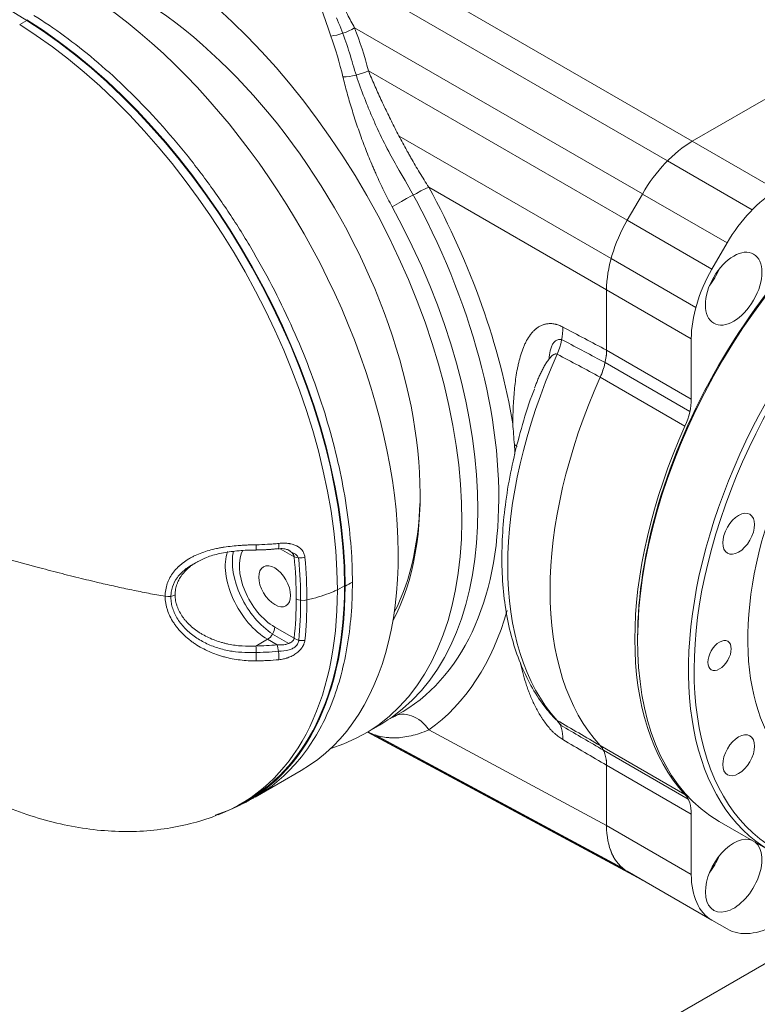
# Model space of a CAD drawing. Header units: millimetres. Extents: x 809 to 6054, y -5716 to -1261.
# Tile 87 of 94: x 5977 to 5989, y -5371 to -5356. Entities that reach past the tile are written whole.
import ezdxf

# ---------------------------------------------------------------- set-up
doc = ezdxf.new("R2010")
doc.units = ezdxf.units.MM
doc.header["$LTSCALE"] = 0.3175
doc.layers.add('1轮廓实线层', color=7, linetype='Continuous', lineweight=18)

# ---------------------------------------------------------------- blocks, each defined once
blk = doc.blocks.new('MR07S-930-Z')
at = {"layer": '1轮廓实线层'}
for p, q in [((7728.378, -5741.982), (7765.52, -5763.426)), ((7763.04, -5765.376), (7728.424, -5745.39)), ((7765.518, -5763.427), (7792.894, -5747.621)), ((7765.52, -5763.426), (7792.893, -5747.622)), ((7698.867, -5751.326), (7698.16, -5751.735)), ((7760.521, -5768.702), (7731.7, -5752.062)), ((7733.087, -5756.367), (7759.003, -5771.329)), ((7757.381, -5775.176), (7736.165, -5762.927)), ((7765.518, -5763.427), (7774.003, -5768.326)), ((7763.038, -5765.377), (7771.523, -5770.276)), ((7756.932, -5778.299), (7739.13, -5768.021)), ((7759.003, -5771.329), (7760.518, -5768.705)), ((7769.003, -5773.604), (7760.518, -5768.705)), ((7759.003, -5771.329), (7767.489, -5776.228)), ((7769.003, -5773.604), (7767.489, -5776.228)), ((7765.867, -5780.074), (7757.381, -5775.175)), ((7756.932, -5784.342), (7756.932, -5778.298)), ((7765.417, -5783.197), (7756.932, -5778.298)), ((7756.932, -5784.341), (7756.932, -5778.299)), ((7765.417, -5789.241), (7765.417, -5783.197)), ((7756.932, -5784.342), (7765.417, -5789.241)), ((7756.787, -5785.583), (7765.272, -5790.482)), ((7764.782, -5791.943), (7756.297, -5787.044)), ((7721.839, -5804.356), (7721.839, -5804.356)), ((7725.65, -5805.034), (7724.251, -5804.227)), ((7730.683, -5807.94), (7729.976, -5808.348)), ((7723.491, -5812.769), (7725.119, -5813.709)), ((7723.698, -5812.072), (7725.65, -5813.199)), ((7721.824, -5813.971), (7722.991, -5813.297)), ((7723.952, -5813.852), (7722.991, -5813.297)), ((7760.043, -5813.128), (7760.043, -5813.455)), ((7732.702, -5822.763), (7734.266, -5821.861)), ((7732.984, -5822.601), (7760.52, -5837.408)), ((7732.986, -5822.6), (7760.475, -5837.382)), ((7759.002, -5836.529), (7733.09, -5822.596)), ((7739.131, -5822.38), (7756.932, -5831.953)), ((7733.767, -5822.877), (7758.508, -5836.181)), ((7756.297, -5823.943), (7764.782, -5828.842)), ((7765.099, -5829.301), (7756.614, -5824.402)), ((7721.741, -5829.092), (7726.339, -5826.438)), ((7756.932, -5831.955), (7756.932, -5825.911)), ((7765.417, -5830.81), (7756.932, -5825.911)), ((7756.932, -5831.953), (7756.932, -5825.912)), ((7720.267, -5829.808), (7720.974, -5829.4)), ((7765.417, -5836.854), (7765.417, -5830.81)), ((7768.224, -5831.537), (7773.315, -5834.476)), ((7768.224, -5831.537), (7768.225, -5831.537)), ((7756.932, -5831.955), (7765.417, -5836.854)), ((7758.995, -5836.528), (7767.48, -5841.427)), ((7759.002, -5836.529), (7760.519, -5837.406)), ((7767.489, -5841.431), (7759.003, -5836.532)), ((7767.489, -5841.431), (7769.003, -5842.306))]:
    blk.add_line(p, q, dxfattribs=at)
for centre, major_axis, ratio, start_param, end_param in [((7366.609, -15100.341), (-5847.271, 10127.771), 0.57735, 5.457597, 5.474954), ((7709.202, -5782.06), (23.5, -40.703), 0.57735, 6.147429, 9.241616), ((7702.839, -5785.735), (-23.5, 40.703), 0.57735, 3.141599, 5.457597), ((7709.202, -5782.06), (-20.55, 35.594), 0.57735, 3.490604, 5.497787), ((7696.828, -5789.21), (23.439, -40.597), 0.57735, 0.785395, 2.316004), ((7697.535, -5788.802), (-23.439, 40.597), 0.57735, 3.926987, 5.457596), ((7697.535, -5788.796), (-23.485, 40.678), 0.57735, 3.926987, 5.457597), ((7685.391, -5795.808), (34.151, 57.054), 0.587064, 5.781225, 5.883697), ((7730.253, -5751.226), (2.798, 1.083), 0.463109, 4.200223, 5.069143), ((7683.836, -5798.377), (36.331, 60.695), 0.587064, 5.761846, 5.853988), ((7682.389, -5797.541), (36.772, 57.973), 0.56862, 5.776822, 5.868964), ((7731.64, -5755.531), (2.901, 0.762), 0.42692, 4.212431, 5.119178), ((7787.974, -5797.329), (-19.75, -34.208), 0.57735, 3.298701, 6.283185), ((7793.348, -5800.431), (-19.55, -33.862), 0.57735, 2.486304, 6.283185), ((7765.518, -5771.592), (-5, -8.66), 0.57735, 3.926991, 4.712389), ((7787.691, -5797.165), (19.55, 33.862), 0.57735, 0.785426, 2.356223), ((7712.326, -5780.257), (24.125, -40.34), 0.587337, 6.262763, 7.847888), ((7737.046, -5769.267), (2.632, 1.439), 0.05313, 0.628793, 2.186567), ((7712.289, -5780.236), (25.665, -42.915), 0.587337, 0.977893, 1.504871), ((7793.065, -5800.268), (-19.75, -34.208), 0.57735, 3.927019, 6.283185), ((7774.003, -5776.491), (5, 8.66), 0.57735, 0.785398, 1.570796), ((7710.205, -5781.482), (24.166, -40.316), 0.587968, 0.047271, 1.504273), ((7764.003, -5774.216), (-5, -8.66), 0.57735, 4.712389, 5.497787), ((7764.004, -5774.219), (5, 8.66), 0.577526, 1.570644, 2.356042), ((7793.348, -5800.431), (15.75, 27.28), 0.57735, 0.785427, 3.141621), ((7772.489, -5779.114), (5, 8.66), 0.57735, 1.570796, 2.356194), ((7765.771, -5775.937), (2, 3.464), 0.57735, 4.476377, 4.948499), ((7749.079, -5784.101), (-2.338, -4.42), 0.581577, 1.729851, 2.334908), ((9259.514, -6642.852), (1832.251, -1021.84), 0.015114, 2.540715, 2.544904), ((9050.125, -6526.057), (1622.742, -904.954), 0.01512, 2.501507, 2.505769), ((7774.963, -5789.817), (19.75, 34.208), 0.57735, 1.751358, 2.961031), ((9253.817, -6643.655), (1826.462, -1022.531), 0.013421, 2.539511, 2.543643), ((7753.397, -5786.383), (2.5, 4.33), 0.57735, 4.888795, 5.497787), ((7779.206, -5792.266), (-19.75, -34.208), 0.57735, 4.888795, 6.10678), ((7779.206, -5792.266), (19.75, 34.208), 0.57735, 1.747232, 2.965157), ((7761.882, -5791.282), (-2.5, -4.33), 0.57735, 1.747202, 2.356194), ((7787.691, -5797.165), (-19.75, -34.208), 0.57735, 4.888795, 6.10678), ((7744.043, -5795.771), (5, 0), 0.57735, 0.661187, 0.751427), ((7709.627, -5781.815), (20.25, -35.074), 0.57735, 0.357062, 0.777937), ((7721.824, -5803.356), (-0.015, 1), 0.020954, 3.134208, 4.217008), ((7723.952, -5803.237), (-0.101, 0.995), 0.141196, 3.134153, 4.221153), ((7722.991, -5808.398), (-3, 5.196), 0.57735, 0.462501, 2.356194), ((7723.698, -5807.99), (3, -5.196), 0.57735, 3.696072, 5.449534), ((7723.698, -5807.99), (2.5, -4.33), 0.57735, 3.473669, 5.497787), ((7694, -5790.843), (22.519, -39.005), 0.57735, 0.785395, 0.896643), ((7726.357, -5804.626), (0.996, 0.091), 0.509687, 3.877225, 5.038743), ((7694, -5790.843), (22.838, -39.556), 0.57735, 0.788345, 0.895187), ((7694.425, -5790.598), (-22.978, 39.799), 0.57735, 3.926987, 4.038236), ((7697.535, -5788.802), (-23.439, 40.597), 0.57735, 3.141601, 3.926994), ((7713.017, -5808.441), (-1, 0), 0.577343, 1.279314, 2.356178), ((7697.535, -5788.797), (-23.485, 40.678), 0.57735, 3.009466, 3.926994), ((7696.828, -5789.211), (23.439, -40.597), 0.57735, 6.191859, 7.068587), ((7694, -5790.844), (22.519, -39.005), 0.57735, 0.67416, 0.785402), ((7726.554, -5808.822), (-1, 0), 0.577352, 0.7854, 1.946917), ((7694, -5790.844), (22.838, -39.556), 0.57735, 0.677568, 0.788352), ((7694.425, -5790.598), (-22.978, 39.799), 0.57735, 3.815753, 3.926994), ((7712.289, -5780.236), (25.665, -42.915), 0.587337, 0.047869, 0.507676), ((7722.991, -5812.48), (0.5, 0.866), 0.57735, 3.926991, 5.497787), ((7723.952, -5814.668), (-0.101, 0.995), 0.141197, 3.958324, 5.660532), ((7726.357, -5812.791), (-0.995, 0.102), 0.637873, 0.84756, 2.009077), ((7721.824, -5814.787), (-0.015, 1), 0.020951, 3.976506, 5.66755), ((7737.047, -5823.626), (1.744, -2.441), 0.808411, 1.504843, 3.062616), ((7749.079, -5825.422), (2.529, 4.314), 0.552434, 5.501302, 6.106358), ((9251.148, -6642.293), (1823.74, -1021.116), 0.013424, 3.754988, 3.759124), ((7683.856, -5794.902), (50.871, -28.362), 0.014981, 6.032954, 6.037025), ((9057.775, -6530.362), (1630.586, -909.36), 0.015107, 3.792853, 3.796938), ((9266.732, -6646.827), (1839.608, -1025.902), 0.015102, 3.754016, 3.758195), ((7753.397, -5827.952), (2.5, 4.33), 0.57735, 5.497787, 6.10678), ((7761.882, -5832.851), (-2.5, -4.33), 0.57735, 2.356194, 2.965187), ((7764.004, -5827.867), (5.002, 8.663), 0.577174, 2.356347, 3.14144), ((7764.003, -5827.872), (-5, -8.66), 0.57735, 5.497787, 6.283185), ((7769.66, -5836.97), (2, 3.464), 0.57735, 0.080405, 2.356195), ((7769.66, -5836.97), (2, 3.464), 0.57735, 2.356195, 6.202682), ((7765.771, -5834.724), (2, 3.464), 0.57735, 4.476377, 4.948499), ((7772.489, -5832.771), (5, 8.66), 0.57735, 2.356194, 3.141593), ((7774.003, -5833.646), (5, 8.66), 0.57735, 3.141593, 3.926991)]:
    blk.add_ellipse(centre, major_axis=major_axis, ratio=ratio, start_param=start_param, end_param=end_param, dxfattribs=at)
for centre, major_axis in [((7769.66, -5778.182), (2, 3.464)), ((7770.157, -5802.729), (1.125, 1.949)), ((7723.698, -5807.99), (1.125, -1.949)), ((7768.246, -5814.924), (-0.825, -1.429)), ((7770.157, -5824.913), (1.125, 1.949))]:
    blk.add_ellipse(centre, major_axis=major_axis, ratio=0.57735, dxfattribs=at)
for points, knots in [([(7729.319, -5752.886), (7729.129, -5752.362), (7728.947, -5751.844), (7728.596, -5750.822), (7728.428, -5750.316), (7728.108, -5749.318), (7727.956, -5748.824), (7727.743, -5748.092), (7727.675, -5747.849), (7727.544, -5747.366), (7727.481, -5747.126), (7727.363, -5746.648), (7727.308, -5746.41), (7727.206, -5745.937), (7727.16, -5745.701), (7727.109, -5745.408), (7727.099, -5745.349), (7727.08, -5745.232), (7727.054, -5745.057), (7727.031, -5744.884), (7727.004, -5744.653), (7726.993, -5744.539), (7726.976, -5744.311), (7726.97, -5744.197), (7726.963, -5743.972), (7726.963, -5743.86), (7726.969, -5743.637), (7726.976, -5743.526), (7726.998, -5743.306), (7727.014, -5743.197), (7727.041, -5743.061), (7727.046, -5743.034), (7727.059, -5742.98), (7727.065, -5742.953), (7727.086, -5742.873), (7727.101, -5742.82), (7727.153, -5742.663), (7727.194, -5742.56), (7727.294, -5742.362), (7727.353, -5742.265), (7727.441, -5742.15), (7727.46, -5742.127), (7727.497, -5742.082), (7727.556, -5742.016), (7727.62, -5741.954), (7727.757, -5741.834), (7727.859, -5741.76), (7727.973, -5741.695)], [0, 0, 0, 0, 0.125, 0.125, 0.25, 0.25, 0.375, 0.375, 0.4375, 0.4375, 0.5, 0.5, 0.5625, 0.5625, 0.625, 0.625, 0.640625, 0.640625, 0.65625, 0.6875, 0.6875, 0.71875, 0.71875, 0.75, 0.75, 0.78125, 0.78125, 0.8125, 0.8125, 0.84375, 0.84375, 0.851562, 0.851562, 0.859375, 0.859375, 0.875, 0.875, 0.90625, 0.90625, 0.9375, 0.9375, 0.945312, 0.945312, 0.953125, 0.96875, 0.96875, 1, 1, 1, 1]), ([(7728.378, -5741.982), (7728.27, -5742.044), (7728.181, -5742.117), (7728.09, -5742.219), (7728.073, -5742.241), (7728.041, -5742.284), (7728.026, -5742.306), (7727.998, -5742.351), (7727.985, -5742.374), (7727.961, -5742.42), (7727.95, -5742.443), (7727.92, -5742.513), (7727.903, -5742.561), (7727.875, -5742.657), (7727.864, -5742.706), (7727.839, -5742.853), (7727.831, -5742.954), (7727.829, -5743.158), (7727.835, -5743.26), (7727.856, -5743.464), (7727.871, -5743.566), (7727.909, -5743.771), (7727.931, -5743.873), (7727.981, -5744.079), (7728.009, -5744.182), (7728.069, -5744.388), (7728.101, -5744.491), (7728.169, -5744.699), (7728.205, -5744.802), (7728.279, -5745.011), (7728.318, -5745.115), (7728.398, -5745.325), (7728.439, -5745.429), (7728.566, -5745.744), (7728.655, -5745.954), (7728.838, -5746.376), (7728.933, -5746.587), (7729.128, -5747.011), (7729.227, -5747.224), (7729.431, -5747.651), (7729.535, -5747.865), (7729.852, -5748.511), (7730.07, -5748.945), (7730.517, -5749.821), (7730.747, -5750.263), (7731.216, -5751.156), (7731.456, -5751.607), (7731.7, -5752.062)], [0, 0, 0, 0, 0.03125, 0.03125, 0.039063, 0.039063, 0.046875, 0.046875, 0.054688, 0.054688, 0.0625, 0.0625, 0.078125, 0.078125, 0.09375, 0.09375, 0.125, 0.125, 0.15625, 0.15625, 0.1875, 0.1875, 0.21875, 0.21875, 0.25, 0.25, 0.28125, 0.28125, 0.3125, 0.3125, 0.34375, 0.34375, 0.375, 0.375, 0.4375, 0.4375, 0.5, 0.5, 0.5625, 0.5625, 0.625, 0.625, 0.75, 0.75, 0.875, 0.875, 1, 1, 1, 1]), ([(7731.428, -5805.485), (7731.373, -5804.274), (7731.271, -5803.039), (7730.974, -5800.531), (7730.778, -5799.258), (7730.295, -5796.684), (7730.008, -5795.384), (7729.344, -5792.767), (7728.967, -5791.451), (7728.128, -5788.813), (7727.665, -5787.491), (7726.657, -5784.855), (7726.112, -5783.54), (7724.945, -5780.927), (7724.322, -5779.629), (7723.005, -5777.062), (7722.31, -5775.793), (7720.854, -5773.294), (7720.093, -5772.065), (7718.511, -5769.655), (7717.69, -5768.475), (7715.995, -5766.175), (7715.122, -5765.055), (7713.329, -5762.884), (7712.409, -5761.833), (7710.533, -5759.81), (7709.576, -5758.838), (7707.633, -5756.98), (7706.647, -5756.094), (7704.654, -5754.417), (7703.646, -5753.625), (7701.619, -5752.143), (7700.599, -5751.452), (7699.578, -5750.815)], [0, 0, 0, 0, 0.0625, 0.0625, 0.125, 0.125, 0.1875, 0.1875, 0.25, 0.25, 0.3125, 0.3125, 0.375, 0.375, 0.4375, 0.4375, 0.5, 0.5, 0.5625, 0.5625, 0.625, 0.625, 0.6875, 0.6875, 0.75, 0.75, 0.8125, 0.8125, 0.875, 0.875, 0.9375, 0.9375, 1, 1, 1, 1]), ([(7731.445, -5755.439), (7731.447, -5755.447), (7731.449, -5755.454), (7731.664, -5756.196), (7731.902, -5756.933), (7732.424, -5758.417), (7732.708, -5759.164), (7733.166, -5760.293), (7733.324, -5760.67), (7733.653, -5761.428), (7733.823, -5761.81), (7734.35, -5762.95), (7734.72, -5763.703), (7735.446, -5765.083), (7735.796, -5765.712), (7736.166, -5766.333)], [0, 0, 0, 0, 0.002192, 0.002192, 0.207807, 0.207807, 0.413422, 0.413422, 0.51623, 0.51623, 0.619038, 0.619038, 0.824653, 0.824653, 1, 1, 1, 1]), ([(7733.087, -5756.367), (7733.28, -5756.84), (7733.481, -5757.315), (7733.897, -5758.267), (7734.112, -5758.745), (7734.557, -5759.705), (7734.786, -5760.187), (7735.257, -5761.154), (7735.5, -5761.64), (7736, -5762.616), (7736.257, -5763.106), (7736.656, -5763.845), (7736.791, -5764.092), (7736.996, -5764.463), (7737.065, -5764.587), (7737.204, -5764.834), (7737.274, -5764.958), (7737.626, -5765.575), (7737.914, -5766.068), (7738.509, -5767.048), (7738.814, -5767.536), (7739.13, -5768.021)], [0, 0, 0, 0, 0.125, 0.125, 0.25, 0.25, 0.375, 0.375, 0.5, 0.5, 0.625, 0.625, 0.6875, 0.6875, 0.71875, 0.71875, 0.75, 0.75, 0.875, 0.875, 1, 1, 1, 1]), ([(7735.463, -5769.984), (7735.172, -5769.452), (7734.894, -5768.915), (7734.36, -5767.831), (7734.105, -5767.284), (7733.798, -5766.596), (7733.707, -5766.39), (7733.617, -5766.182), (7733.557, -5766.044), (7733.528, -5765.975), (7733.38, -5765.629), (7733.265, -5765.353), (7732.929, -5764.527), (7732.716, -5763.979), (7732.31, -5762.887), (7732.117, -5762.343), (7731.75, -5761.26), (7731.575, -5760.721), (7731.245, -5759.647), (7731.089, -5759.112), (7730.797, -5758.045), (7730.66, -5757.514), (7730.535, -5756.984)], [0, 0, 0, 0, 0.125, 0.125, 0.25, 0.25, 0.28125, 0.296875, 0.296875, 0.3125, 0.3125, 0.375, 0.375, 0.5, 0.5, 0.625, 0.625, 0.75, 0.75, 0.875, 0.875, 1, 1, 1, 1]), ([(7747.533, -5791.714), (7747.545, -5791.102), (7747.564, -5790.494), (7747.609, -5789.594), (7747.628, -5789.296), (7747.671, -5788.704), (7747.696, -5788.41), (7747.755, -5787.829), (7747.789, -5787.541), (7747.867, -5786.971), (7747.911, -5786.69), (7747.986, -5786.273), (7748.013, -5786.135), (7748.055, -5785.93), (7748.07, -5785.862), (7748.1, -5785.727), (7748.115, -5785.659), (7748.194, -5785.324), (7748.264, -5785.063), (7748.422, -5784.554), (7748.508, -5784.307), (7748.629, -5784.01), (7748.654, -5783.951), (7748.705, -5783.835), (7748.731, -5783.777), (7748.811, -5783.606), (7748.867, -5783.495), (7749.043, -5783.172), (7749.171, -5782.97), (7749.383, -5782.69), (7749.457, -5782.601), (7749.612, -5782.431), (7749.693, -5782.351), (7749.8, -5782.257), (7749.822, -5782.239), (7749.865, -5782.202), (7749.932, -5782.149), (7750, -5782.1), (7750.139, -5782.005), (7750.236, -5781.949), (7750.437, -5781.85), (7750.542, -5781.808), (7750.679, -5781.765), (7750.706, -5781.758), (7750.762, -5781.743), (7750.79, -5781.736), (7750.876, -5781.717), (7750.934, -5781.707), (7751.11, -5781.683), (7751.23, -5781.677), (7751.479, -5781.685), (7751.606, -5781.7), (7751.771, -5781.733), (7751.805, -5781.74), (7751.871, -5781.756), (7751.972, -5781.782), (7752.073, -5781.815), (7752.277, -5781.889), (7752.414, -5781.951), (7752.553, -5782.024)], [0, 0, 0, 0, 0.125, 0.125, 0.1875, 0.1875, 0.25, 0.25, 0.3125, 0.3125, 0.375, 0.375, 0.40625, 0.40625, 0.421875, 0.421875, 0.4375, 0.4375, 0.5, 0.5, 0.5625, 0.5625, 0.578125, 0.578125, 0.59375, 0.59375, 0.625, 0.625, 0.6875, 0.6875, 0.71875, 0.71875, 0.75, 0.75, 0.757812, 0.757812, 0.765625, 0.78125, 0.78125, 0.8125, 0.8125, 0.84375, 0.84375, 0.851562, 0.851562, 0.859375, 0.859375, 0.875, 0.875, 0.90625, 0.90625, 0.9375, 0.9375, 0.945312, 0.945312, 0.953125, 0.96875, 0.96875, 1, 1, 1, 1]), ([(7751.183, -5785.205), (7751.185, -5785.152), (7751.188, -5785.099), (7751.215, -5784.747), (7751.261, -5784.459), (7751.379, -5784.072), (7751.426, -5783.95), (7751.54, -5783.724), (7751.606, -5783.622), (7751.761, -5783.448), (7751.852, -5783.376), (7752.06, -5783.281), (7752.179, -5783.258), (7752.407, -5783.285), (7752.513, -5783.319), (7752.619, -5783.376)], [0, 0, 0, 0, 0.049171, 0.049171, 0.330432, 0.330432, 0.471062, 0.471062, 0.611692, 0.611692, 0.752323, 0.752323, 0.892953, 0.892953, 1, 1, 1, 1]), ([(7751.988, -5784.743), (7751.956, -5784.729), (7751.925, -5784.722), (7751.884, -5784.719), (7751.876, -5784.718), (7751.86, -5784.718), (7751.852, -5784.718), (7751.828, -5784.72), (7751.812, -5784.722), (7751.781, -5784.728), (7751.765, -5784.732), (7751.734, -5784.742), (7751.719, -5784.748), (7751.674, -5784.766), (7751.645, -5784.781), (7751.588, -5784.815), (7751.56, -5784.834), (7751.506, -5784.874), (7751.48, -5784.895), (7751.402, -5784.962), (7751.353, -5785.011), (7751.258, -5785.114), (7751.213, -5785.168), (7751.124, -5785.28), (7751.082, -5785.337), (7750.998, -5785.454), (7750.958, -5785.514), (7750.879, -5785.636), (7750.841, -5785.698), (7750.765, -5785.824), (7750.728, -5785.887), (7750.656, -5786.016), (7750.621, -5786.081), (7750.517, -5786.277), (7750.45, -5786.41), (7750.321, -5786.678), (7750.259, -5786.814), (7750.137, -5787.088), (7750.079, -5787.226), (7749.964, -5787.504), (7749.908, -5787.645), (7749.808, -5787.906), (7749.762, -5788.027), (7749.718, -5788.148)], [0, 0, 0, 0, 0.025368, 0.025368, 0.03171, 0.03171, 0.038052, 0.038052, 0.050736, 0.050736, 0.06342, 0.06342, 0.076103, 0.076103, 0.101471, 0.101471, 0.126839, 0.126839, 0.152207, 0.152207, 0.202943, 0.202943, 0.253678, 0.253678, 0.304414, 0.304414, 0.35515, 0.35515, 0.405885, 0.405885, 0.456621, 0.456621, 0.507357, 0.507357, 0.608828, 0.608828, 0.710299, 0.710299, 0.81177, 0.81177, 0.913242, 0.913242, 1, 1, 1, 1]), ([(7756.932, -5784.341), (7756.932, -5784.55), (7756.918, -5784.764), (7756.864, -5785.204), (7756.824, -5785.429), (7756.715, -5785.89), (7756.582, -5786.352), (7756.4, -5786.814), (7756.296, -5787.045)], [0, 0, 0, 0, 0.25, 0.25, 0.5, 0.5, 0.75, 1, 1, 1, 1]), ([(7749.703, -5788.236), (7749.614, -5788.461), (7749.109, -5789.776), (7748.372, -5792.192), (7747.529, -5795.453), (7746.925, -5798.674), (7746.548, -5801.828), (7746.408, -5804.889), (7746.507, -5807.835), (7746.849, -5810.639), (7747.433, -5813.278), (7748.257, -5815.726), (7749.317, -5817.955), (7750.425, -5819.696), (7751.215, -5820.639), (7751.525, -5820.976)], [0, 0, 0, 0, 0.01748, 0.102057, 0.186719, 0.271484, 0.356367, 0.441373, 0.526491, 0.611682, 0.69682, 0.781735, 0.866193, 0.949932, 1, 1, 1, 1]), ([(7747.697, -5793.8), (7747.673, -5793.454), (7747.647, -5793.106), (7747.593, -5792.411), (7747.564, -5792.062), (7747.533, -5791.714)], [0, 0, 0, 0, 0.5, 0.5, 1, 1, 1, 1]), ([(7712.729, -5808.994), (7712.729, -5808.772), (7712.748, -5808.554), (7712.819, -5808.128), (7712.872, -5807.92), (7712.978, -5807.615), (7713.017, -5807.514), (7713.083, -5807.365), (7713.106, -5807.316), (7713.154, -5807.218), (7713.179, -5807.17), (7713.309, -5806.932), (7713.427, -5806.749), (7713.692, -5806.402), (7713.839, -5806.236), (7714.02, -5806.058), (7714.04, -5806.038), (7714.081, -5805.999), (7714.102, -5805.98), (7714.164, -5805.922), (7714.292, -5805.809), (7714.425, -5805.701), (7714.699, -5805.493), (7714.892, -5805.363), (7715.196, -5805.183), (7715.3, -5805.125), (7715.459, -5805.041), (7715.512, -5805.013), (7715.621, -5804.96), (7715.676, -5804.933), (7715.952, -5804.804), (7716.179, -5804.711), (7716.645, -5804.541), (7716.884, -5804.465), (7717.372, -5804.328), (7717.621, -5804.267), (7717.939, -5804.199), (7718.003, -5804.186), (7718.132, -5804.161), (7718.324, -5804.124), (7718.518, -5804.092), (7718.907, -5804.031), (7719.169, -5803.997), (7719.696, -5803.94), (7719.962, -5803.917), (7720.363, -5803.889), (7720.564, -5803.877), (7720.767, -5803.867), (7720.902, -5803.86), (7720.969, -5803.857), (7721.308, -5803.844), (7721.579, -5803.836), (7721.85, -5803.831)], [0, 0, 0, 0, 0.0625, 0.0625, 0.125, 0.125, 0.15625, 0.15625, 0.171875, 0.171875, 0.1875, 0.1875, 0.25, 0.25, 0.3125, 0.3125, 0.320312, 0.320312, 0.328125, 0.328125, 0.34375, 0.375, 0.375, 0.4375, 0.4375, 0.46875, 0.46875, 0.484375, 0.484375, 0.5, 0.5, 0.5625, 0.5625, 0.625, 0.625, 0.6875, 0.6875, 0.703125, 0.703125, 0.71875, 0.75, 0.75, 0.8125, 0.8125, 0.875, 0.875, 0.90625, 0.921875, 0.921875, 0.9375, 0.9375, 1, 1, 1, 1]), ([(7721.85, -5803.831), (7722.231, -5803.824), (7722.611, -5803.81), (7723.18, -5803.776), (7723.369, -5803.762), (7723.747, -5803.731), (7723.935, -5803.714), (7724.123, -5803.694)], [0, 0, 0, 0, 0.5, 0.5, 0.75, 0.75, 1, 1, 1, 1]), ([(7726.72, -5805.077), (7726.714, -5805.011), (7726.703, -5804.947), (7726.673, -5804.822), (7726.653, -5804.761), (7726.605, -5804.644), (7726.577, -5804.587), (7726.536, -5804.518), (7726.528, -5804.505), (7726.511, -5804.478), (7726.484, -5804.438), (7726.456, -5804.4), (7726.396, -5804.326), (7726.353, -5804.28), (7726.261, -5804.191), (7726.212, -5804.15), (7726.133, -5804.091), (7726.106, -5804.072), (7726.051, -5804.036), (7726.023, -5804.019), (7725.936, -5803.968), (7725.877, -5803.938), (7725.694, -5803.854), (7725.566, -5803.809), (7725.364, -5803.756), (7725.295, -5803.741), (7725.189, -5803.721), (7725.153, -5803.715), (7725.082, -5803.704), (7725.046, -5803.699), (7724.866, -5803.678), (7724.72, -5803.67), (7724.425, -5803.67), (7724.275, -5803.678), (7724.123, -5803.694)], [0, 0, 0, 0, 0.0625, 0.0625, 0.125, 0.125, 0.1875, 0.1875, 0.203125, 0.203125, 0.21875, 0.25, 0.25, 0.3125, 0.3125, 0.375, 0.375, 0.40625, 0.40625, 0.4375, 0.4375, 0.5, 0.5, 0.625, 0.625, 0.6875, 0.6875, 0.71875, 0.71875, 0.75, 0.75, 0.875, 0.875, 1, 1, 1, 1]), ([(7706.119, -5807.633), (7705.436, -5807.474), (7704.005, -5807.13), (7701.842, -5806.583), (7698.889, -5805.802), (7696.696, -5805.191), (7695.241, -5804.775)], [0, 0, 0, 0, 0.185073, 0.388808, 0.592542, 1, 1, 1, 1]), ([(7716.023, -5805.52), (7716.286, -5805.363), (7716.95, -5805.032), (7718.205, -5804.677), (7719.735, -5804.445), (7720.977, -5804.366), (7721.688, -5804.362), (7721.839, -5804.363)], [0, 0, 0, 0, 0.172199, 0.409769, 0.660859, 0.928216, 1, 1, 1, 1]), ([(7724.053, -5804.237), (7724.092, -5804.231), (7724.318, -5804.202), (7724.675, -5804.229), (7724.999, -5804.316), (7725.085, -5804.376), (7725.1, -5804.388)], [0, 0, 0, 0, 0.094793, 0.547371, 0.911761, 1, 1, 1, 1]), ([(7725.104, -5804.381), (7725.122, -5804.391), (7725.139, -5804.401), (7725.174, -5804.423), (7725.193, -5804.434), (7725.284, -5804.495), (7725.351, -5804.548), (7725.44, -5804.637), (7725.468, -5804.669), (7725.507, -5804.718), (7725.52, -5804.735), (7725.543, -5804.77), (7725.554, -5804.787), (7725.585, -5804.841), (7725.603, -5804.878), (7725.625, -5804.935), (7725.631, -5804.954), (7725.642, -5804.994), (7725.646, -5805.014), (7725.65, -5805.034)], [0, 0, 0, 0, 0.065351, 0.065351, 0.137247, 0.137247, 0.424831, 0.424831, 0.568623, 0.568623, 0.64052, 0.64052, 0.712416, 0.712416, 0.856208, 0.856208, 0.928104, 0.928104, 1, 1, 1, 1]), ([(7725.429, -5804.627), (7725.527, -5804.649), (7725.62, -5804.682), (7725.759, -5804.757), (7725.81, -5804.791), (7725.902, -5804.87), (7725.943, -5804.914), (7726.013, -5805.011), (7726.041, -5805.063), (7726.083, -5805.174), (7726.097, -5805.232), (7726.102, -5805.292)], [0, 0, 0, 0, 0.278129, 0.278129, 0.459872, 0.459872, 0.641616, 0.641616, 0.823359, 0.823359, 1, 1, 1, 1]), ([(7713.306, -5808.994), (7713.31, -5808.854), (7713.322, -5808.716), (7713.371, -5808.4), (7713.413, -5808.223), (7713.581, -5807.713), (7713.746, -5807.396), (7714.178, -5806.803), (7714.436, -5806.539), (7714.881, -5806.184), (7715.039, -5806.073), (7715.349, -5805.879), (7715.498, -5805.795), (7715.651, -5805.717)], [0, 0, 0, 0, 0.101006, 0.101006, 0.23186, 0.23186, 0.49357, 0.49357, 0.755279, 0.755279, 0.886134, 0.886134, 1, 1, 1, 1]), ([(7716.011, -5805.501), (7715.972, -5805.522), (7715.933, -5805.544), (7715.713, -5805.674), (7715.538, -5805.788), (7715.29, -5805.972), (7715.209, -5806.035), (7715.091, -5806.133), (7715.052, -5806.166), (7714.976, -5806.234), (7714.939, -5806.268), (7714.755, -5806.442), (7714.62, -5806.587), (7714.375, -5806.892), (7714.265, -5807.051), (7714.145, -5807.259), (7714.11, -5807.323), (7714.077, -5807.387), (7714.056, -5807.43), (7714.045, -5807.452), (7713.994, -5807.561), (7713.957, -5807.648), (7713.858, -5807.915), (7713.808, -5808.097), (7713.741, -5808.467), (7713.724, -5808.656), (7713.724, -5808.85)], [0, 0, 0, 0, 0.028992, 0.028992, 0.167707, 0.167707, 0.237065, 0.237065, 0.271744, 0.271744, 0.306423, 0.306423, 0.445138, 0.445138, 0.583854, 0.583854, 0.618533, 0.635872, 0.635872, 0.653211, 0.653211, 0.722569, 0.722569, 0.861285, 0.861285, 1, 1, 1, 1]), ([(7712.729, -5808.994), (7712.17, -5808.897), (7711.613, -5808.795), (7710.504, -5808.583), (7709.952, -5808.472), (7708.851, -5808.244), (7708.302, -5808.126), (7707.209, -5807.884), (7706.663, -5807.76), (7706.119, -5807.633)], [0, 0, 0, 0, 0.25, 0.25, 0.5, 0.5, 0.75, 0.75, 1, 1, 1, 1]), ([(7713.724, -5808.85), (7713.724, -5809.043), (7713.741, -5809.237), (7713.793, -5809.526), (7713.814, -5809.623), (7713.852, -5809.767), (7713.866, -5809.816), (7713.896, -5809.911), (7713.912, -5809.959), (7713.995, -5810.195), (7714.077, -5810.379), (7714.269, -5810.739), (7714.378, -5810.915), (7714.563, -5811.171), (7714.628, -5811.256), (7714.73, -5811.381), (7714.765, -5811.422), (7714.836, -5811.504), (7714.872, -5811.544), (7715.056, -5811.744), (7715.213, -5811.895), (7715.544, -5812.183), (7715.719, -5812.32), (7715.994, -5812.514), (7716.087, -5812.577), (7716.231, -5812.669), (7716.279, -5812.699), (7716.377, -5812.758), (7716.426, -5812.787), (7716.672, -5812.93), (7716.875, -5813.034), (7717.288, -5813.227), (7717.499, -5813.315), (7717.93, -5813.475), (7718.15, -5813.547), (7718.429, -5813.627), (7718.485, -5813.643), (7718.598, -5813.673), (7718.655, -5813.688), (7718.825, -5813.729), (7718.938, -5813.755), (7719.279, -5813.826), (7719.508, -5813.865), (7719.967, -5813.927), (7720.197, -5813.95), (7720.891, -5813.997), (7721.356, -5813.998), (7721.824, -5813.971)], [0, 0, 0, 0, 0.0625, 0.0625, 0.09375, 0.09375, 0.109375, 0.109375, 0.125, 0.125, 0.1875, 0.1875, 0.25, 0.25, 0.28125, 0.28125, 0.296875, 0.296875, 0.3125, 0.3125, 0.375, 0.375, 0.4375, 0.4375, 0.46875, 0.46875, 0.484375, 0.484375, 0.5, 0.5, 0.5625, 0.5625, 0.625, 0.625, 0.6875, 0.6875, 0.703125, 0.703125, 0.71875, 0.71875, 0.75, 0.75, 0.8125, 0.8125, 0.875, 0.875, 1, 1, 1, 1]), ([(7729.976, -5808.348), (7729.862, -5808.399), (7729.421, -5808.589), (7728.62, -5808.893), (7727.704, -5809.17), (7727.127, -5809.312), (7726.921, -5809.359)], [0, 0, 0, 0, 0.122384, 0.467443, 0.812529, 1, 1, 1, 1]), ([(7721.85, -5815.458), (7721.307, -5815.464), (7720.77, -5815.436), (7719.971, -5815.339), (7719.707, -5815.297), (7719.18, -5815.196), (7718.919, -5815.136), (7718.528, -5815.03), (7718.399, -5814.993), (7718.205, -5814.933), (7718.14, -5814.912), (7718.012, -5814.87), (7717.948, -5814.848), (7717.63, -5814.736), (7717.381, -5814.637), (7716.893, -5814.421), (7716.655, -5814.303), (7716.189, -5814.049), (7715.962, -5813.913), (7715.686, -5813.73), (7715.631, -5813.692), (7715.522, -5813.616), (7715.468, -5813.578), (7715.308, -5813.461), (7715.204, -5813.381), (7714.899, -5813.136), (7714.706, -5812.965), (7714.341, -5812.607), (7714.168, -5812.421), (7713.967, -5812.177), (7713.927, -5812.127), (7713.869, -5812.053), (7713.85, -5812.028), (7713.812, -5811.977), (7713.718, -5811.852), (7713.63, -5811.724), (7713.431, -5811.415), (7713.312, -5811.206), (7713.106, -5810.778), (7713.019, -5810.56), (7712.929, -5810.283), (7712.912, -5810.227), (7712.881, -5810.115), (7712.866, -5810.059), (7712.825, -5809.89), (7712.802, -5809.778), (7712.748, -5809.441), (7712.729, -5809.218), (7712.729, -5808.994)], [0, 0, 0, 0, 0.125, 0.125, 0.1875, 0.1875, 0.25, 0.25, 0.28125, 0.28125, 0.296875, 0.296875, 0.3125, 0.3125, 0.375, 0.375, 0.4375, 0.4375, 0.5, 0.5, 0.515625, 0.515625, 0.53125, 0.53125, 0.5625, 0.5625, 0.625, 0.625, 0.6875, 0.6875, 0.703125, 0.703125, 0.710938, 0.710938, 0.71875, 0.75, 0.75, 0.8125, 0.8125, 0.875, 0.875, 0.890625, 0.890625, 0.90625, 0.90625, 0.9375, 0.9375, 1, 1, 1, 1]), ([(7720.717, -5814.609), (7720.294, -5814.6), (7719.869, -5814.564), (7719.012, -5814.436), (7718.579, -5814.34), (7717.727, -5814.087), (7717.304, -5813.928), (7716.504, -5813.551), (7716.123, -5813.334), (7715.584, -5812.962), (7715.409, -5812.83), (7715.076, -5812.553), (7714.918, -5812.409), (7714.621, -5812.109), (7714.481, -5811.954), (7714.22, -5811.63), (7714.099, -5811.461), (7713.771, -5810.944), (7713.602, -5810.59), (7713.428, -5810.042), (7713.382, -5809.855), (7713.321, -5809.484), (7713.302, -5809.258), (7713.304, -5809.035), (7713.306, -5808.994)], [0, 0, 0, 0, 0.117458, 0.117458, 0.241514, 0.241514, 0.365569, 0.365569, 0.489625, 0.489625, 0.551653, 0.551653, 0.61368, 0.61368, 0.675708, 0.675708, 0.737736, 0.737736, 0.861791, 0.861791, 0.923819, 0.923819, 0.985847, 1, 1, 1, 1]), ([(7731.428, -5809.611), (7731.373, -5810.758), (7731.271, -5811.876), (7730.973, -5814.04), (7730.778, -5815.087), (7730.295, -5817.103), (7730.008, -5818.072), (7729.344, -5819.922), (7728.967, -5820.803), (7728.128, -5822.472), (7727.665, -5823.259), (7726.657, -5824.732), (7726.112, -5825.418), (7724.944, -5826.682), (7724.322, -5827.261), (7723.053, -5828.269), (7722.412, -5828.705), (7721.741, -5829.092)], [0, 0, 0, 0, 0.126155, 0.126155, 0.25231, 0.25231, 0.378465, 0.378465, 0.50462, 0.50462, 0.630776, 0.630776, 0.756931, 0.756931, 0.883086, 0.883086, 1, 1, 1, 1]), ([(7721.824, -5813.971), (7722.181, -5813.965), (7722.537, -5813.953), (7723.247, -5813.914), (7723.6, -5813.887), (7723.952, -5813.852)], [0, 0, 0, 0, 0.5, 0.5, 1, 1, 1, 1]), ([(7725.65, -5813.199), (7725.643, -5813.231), (7725.632, -5813.262), (7725.604, -5813.323), (7725.587, -5813.352), (7725.556, -5813.395), (7725.545, -5813.409), (7725.522, -5813.437), (7725.509, -5813.451), (7725.471, -5813.49), (7725.443, -5813.515), (7725.383, -5813.563), (7725.351, -5813.585), (7725.301, -5813.617), (7725.284, -5813.627), (7725.249, -5813.647), (7725.231, -5813.656), (7725.141, -5813.702), (7725.065, -5813.733), (7724.945, -5813.772), (7724.904, -5813.784), (7724.821, -5813.805), (7724.779, -5813.814), (7724.653, -5813.838), (7724.567, -5813.85), (7724.437, -5813.861), (7724.393, -5813.863), (7724.305, -5813.866), (7724.261, -5813.867), (7724.129, -5813.865), (7724.04, -5813.86), (7723.952, -5813.852)], [0, 0, 0, 0, 0.0625, 0.0625, 0.125, 0.125, 0.15625, 0.15625, 0.1875, 0.1875, 0.25, 0.25, 0.3125, 0.3125, 0.34375, 0.34375, 0.375, 0.375, 0.5, 0.5, 0.5625, 0.5625, 0.625, 0.625, 0.75, 0.75, 0.8125, 0.8125, 0.875, 0.875, 1, 1, 1, 1]), ([(7724.123, -5815.339), (7724.275, -5815.324), (7724.425, -5815.3), (7724.647, -5815.251), (7724.721, -5815.232), (7724.832, -5815.201), (7724.868, -5815.189), (7724.941, -5815.166), (7724.978, -5815.154), (7725.158, -5815.089), (7725.297, -5815.029), (7725.5, -5814.925), (7725.567, -5814.888), (7725.697, -5814.809), (7725.76, -5814.767), (7725.882, -5814.681), (7725.941, -5814.635), (7726.054, -5814.541), (7726.109, -5814.492), (7726.174, -5814.427), (7726.187, -5814.414), (7726.213, -5814.388), (7726.25, -5814.349), (7726.286, -5814.309), (7726.355, -5814.228), (7726.398, -5814.172), (7726.477, -5814.059), (7726.513, -5814.001), (7726.553, -5813.927), (7726.561, -5813.913), (7726.576, -5813.883), (7726.598, -5813.838), (7726.618, -5813.794), (7726.654, -5813.705), (7726.673, -5813.646), (7726.704, -5813.527), (7726.714, -5813.468), (7726.72, -5813.409)], [0, 0, 0, 0, 0.125, 0.125, 0.1875, 0.1875, 0.21875, 0.21875, 0.25, 0.25, 0.375, 0.375, 0.4375, 0.4375, 0.5, 0.5, 0.5625, 0.5625, 0.625, 0.625, 0.640625, 0.640625, 0.65625, 0.6875, 0.6875, 0.75, 0.75, 0.8125, 0.8125, 0.828125, 0.828125, 0.84375, 0.875, 0.875, 0.9375, 0.9375, 1, 1, 1, 1]), ([(7726.105, -5813.395), (7726.106, -5813.416), (7726.105, -5813.438), (7726.092, -5813.572), (7726.047, -5813.685), (7725.907, -5813.898), (7725.812, -5813.998), (7725.591, -5814.168), (7725.465, -5814.239), (7725.2, -5814.347), (7725.061, -5814.384), (7724.917, -5814.405), (7724.913, -5814.405), (7724.908, -5814.406)], [0, 0, 0, 0, 0.04736, 0.04736, 0.283677, 0.283677, 0.519994, 0.519994, 0.756311, 0.756311, 0.992628, 0.992628, 1, 1, 1, 1]), ([(7724.908, -5814.406), (7724.527, -5814.456), (7724.142, -5814.497), (7722.956, -5814.594), (7722.139, -5814.621), (7721.127, -5814.616), (7720.922, -5814.614), (7720.717, -5814.609)], [0, 0, 0, 0, 0.279198, 0.279198, 0.85355, 0.85355, 1, 1, 1, 1]), ([(7724.123, -5815.339), (7723.747, -5815.376), (7723.37, -5815.403), (7722.801, -5815.432), (7722.612, -5815.44), (7722.231, -5815.452), (7722.04, -5815.456), (7721.85, -5815.458)], [0, 0, 0, 0, 0.5, 0.5, 0.75, 0.75, 1, 1, 1, 1]), ([(7752.553, -5823.345), (7752.413, -5823.263), (7752.276, -5823.171), (7752.006, -5822.969), (7751.873, -5822.858), (7751.677, -5822.679), (7751.612, -5822.617), (7751.516, -5822.521), (7751.483, -5822.488), (7751.42, -5822.422), (7751.388, -5822.388), (7751.23, -5822.218), (7751.108, -5822.076), (7750.874, -5821.782), (7750.76, -5821.631), (7750.596, -5821.397), (7750.542, -5821.317), (7750.437, -5821.157), (7750.384, -5821.076), (7750.232, -5820.831), (7750.135, -5820.666), (7749.95, -5820.333), (7749.861, -5820.165), (7749.692, -5819.826), (7749.611, -5819.656), (7749.455, -5819.312), (7749.381, -5819.139), (7749.274, -5818.878), (7749.239, -5818.791), (7749.171, -5818.617), (7749.138, -5818.53), (7749.041, -5818.269), (7748.979, -5818.096), (7748.804, -5817.577), (7748.698, -5817.232), (7748.507, -5816.545), (7748.42, -5816.203), (7748.332, -5815.819), (7748.322, -5815.775), (7748.313, -5815.732)], [0, 0, 0, 0, 0.061523, 0.061523, 0.123047, 0.123047, 0.153808, 0.153808, 0.169189, 0.169189, 0.18457, 0.18457, 0.246093, 0.246093, 0.307617, 0.307617, 0.338378, 0.338378, 0.36914, 0.36914, 0.430663, 0.430663, 0.492187, 0.492187, 0.55371, 0.55371, 0.615233, 0.615233, 0.645995, 0.645995, 0.676756, 0.676756, 0.73828, 0.73828, 0.861326, 0.861326, 0.984373, 0.984373, 1, 1, 1, 1]), ([(7734.254, -5821.868), (7734.377, -5821.797), (7734.502, -5821.721), (7734.896, -5821.475), (7735.173, -5821.289), (7735.464, -5821.081)], [0, 0, 0, 0, 0.326826, 0.326826, 1, 1, 1, 1]), ([(7751.509, -5820.987), (7751.516, -5820.994), (7751.523, -5821.002), (7751.544, -5821.025), (7751.558, -5821.041), (7751.586, -5821.071), (7751.6, -5821.086), (7751.643, -5821.131), (7751.672, -5821.161), (7751.717, -5821.205), (7751.732, -5821.219), (7751.764, -5821.248), (7751.779, -5821.262), (7751.827, -5821.304), (7751.858, -5821.33), (7751.899, -5821.361), (7751.907, -5821.367), (7751.924, -5821.379), (7751.948, -5821.396), (7751.972, -5821.412), (7751.988, -5821.421)], [0, 0, 0, 0, 0.049787, 0.049787, 0.144809, 0.144809, 0.23983, 0.23983, 0.429872, 0.429872, 0.524894, 0.524894, 0.619915, 0.619915, 0.809957, 0.809957, 0.857468, 0.857468, 0.904979, 1, 1, 1, 1]), ([(7752.609, -5822.061), (7752.57, -5822.038), (7752.532, -5822.013), (7752.426, -5821.934), (7752.357, -5821.873), (7752.18, -5821.693), (7752.077, -5821.559), (7751.984, -5821.419)], [0, 0, 0, 0, 0.168011, 0.168011, 0.471951, 0.471951, 1, 1, 1, 1]), ([(7739.131, -5822.38), (7738.815, -5822.513), (7738.51, -5822.627), (7737.919, -5822.821), (7737.633, -5822.901), (7737.075, -5823.029), (7736.803, -5823.077), (7736.274, -5823.144), (7736.017, -5823.163), (7735.702, -5823.169), (7735.64, -5823.169), (7735.516, -5823.168), (7735.454, -5823.167), (7735.27, -5823.16), (7735.149, -5823.152), (7734.793, -5823.118), (7734.563, -5823.082), (7734.116, -5822.985), (7733.9, -5822.924), (7733.483, -5822.778), (7733.282, -5822.693), (7733.09, -5822.596)], [0, 0, 0, 0, 0.125, 0.125, 0.25, 0.25, 0.375, 0.375, 0.5, 0.5, 0.53125, 0.53125, 0.5625, 0.5625, 0.625, 0.625, 0.75, 0.75, 0.875, 0.875, 1, 1, 1, 1]), ([(7756.296, -5823.942), (7756.4, -5824.054), (7756.491, -5824.18), (7756.648, -5824.459), (7756.715, -5824.613), (7756.824, -5824.949), (7756.905, -5825.306), (7756.932, -5825.703), (7756.932, -5825.912)], [0, 0, 0, 0, 0.25, 0.25, 0.5, 0.5, 0.75, 1, 1, 1, 1]), ([(7692.766, -5828.163), (7693.44, -5828.535), (7695.093, -5829.384), (7697.763, -5830.489), (7700.746, -5831.458), (7703.714, -5832.133), (7706.64, -5832.511), (7709.492, -5832.591), (7712.26, -5832.384), (7714.895, -5831.884), (7716.807, -5831.355), (7717.825, -5830.939), (7718.022, -5830.855)], [0, 0, 0, 0, 0.08168, 0.199173, 0.316189, 0.432167, 0.54634, 0.658719, 0.768107, 0.874528, 0.97568, 1, 1, 1, 1])]:
    blk.add_open_spline(points, degree=3, knots=knots, dxfattribs=at)
for points, degree in [([(7747.757, -5794.745), (7747.739, -5794.431), (7747.719, -5794.116), (7747.697, -5793.8)], 3), ([(7721.839, -5804.351), (7722.953, -5804.35), (7724.048, -5804.215)], 2), ([(7731.428, -5805.485), (7731.444, -5805.838), (7731.468, -5806.539), (7731.476, -5807.232), (7731.476, -5807.576)], 3), ([(7706.119, -5807.633), (7706.119, -5807.633)], 1), ([(7730.749, -5807.972), (7730.999, -5807.844), (7731.242, -5807.712), (7731.476, -5807.576)], 3), ([(7731.476, -5807.576), (7731.476, -5808.264), (7731.46, -5808.943), (7731.428, -5809.611)], 3), ([(7735.963, -5820.878), (7735.697, -5821.024), (7735.443, -5821.153), (7735.198, -5821.268)], 3), ([(7719.968, -5829.986), (7720.906, -5829.618), (7721.739, -5829.055)], 2)]:
    blk.add_open_spline(points, degree=degree, dxfattribs=at)

msp = doc.modelspace()

# ---------------------------------------------------------------- linework, layer by layer
at = {"layer": '1轮廓实线层'}
msp.add_line((5996.67614, -5366.23185), (5980.76623, -5375.41744), dxfattribs=at)

# ---------------------------------------------------------------- block references
at = {"xscale": 0.16, "yscale": 0.16, "zscale": 0.16}
msp.add_blockref('MR07S-930-Z', (4745.1018, -4435.48471), dxfattribs=at)

doc.saveas('drawing.dxf')
